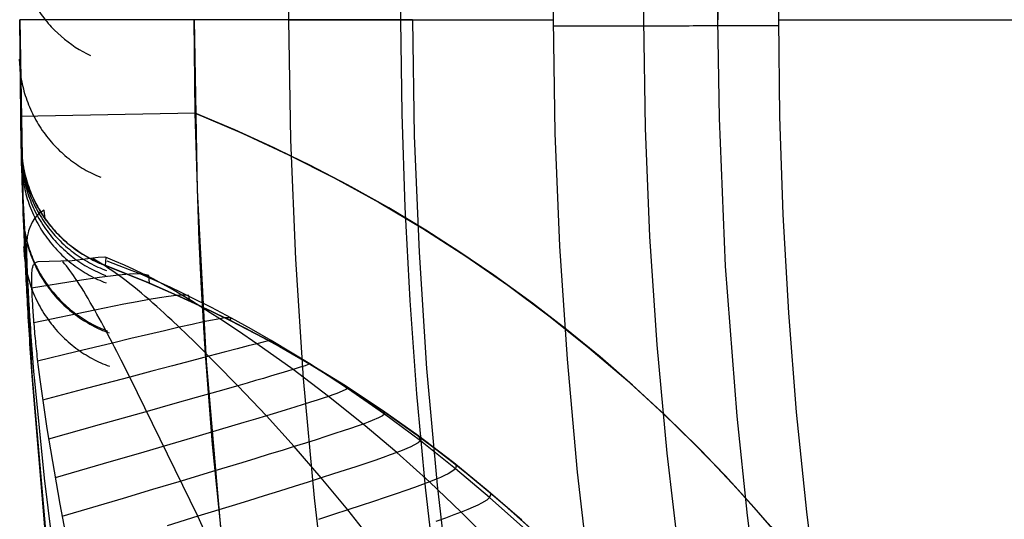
# Model space of a CAD drawing. Header units: millimetres. Extents: x -118 to 118, y -118 to 118.
# Tile 11 of 68: x -118 to -95, y -11 to 0. Entities that reach past the tile are written whole.
import ezdxf

# ---------------------------------------------------------------- set-up
doc = ezdxf.new("R2010")
doc.units = ezdxf.units.MM
doc.header["$MEASUREMENT"] = 0
doc.layers.add('Predefinito', color=5, linetype='Continuous')

msp = doc.modelspace()

# ---------------------------------------------------------------- linework, layer by layer
at = {"layer": 'Predefinito'}
for points in [[(-100.103, 0), (-100.078, 2.222), (-100.003, 4.463), (-99.877, 6.721), (-99.698, 8.995), (-99.465, 11.283), (-99.177, 13.584), (-98.833, 15.895), (-98.432, 18.215), (-97.972, 20.542), (-97.454, 22.874), (-96.876, 25.209), (-96.238, 27.544), (-95.54, 29.878), (-94.78, 32.208), (-93.959, 34.532), (-93.075, 36.847), (-91.798, 39.921)], [(-101.484, 1.823), (-101.5, 0)], [(-117.5, 0), (-117.464, -2.909)], [(-117.5, 0), (-117.43, -4.056), (-117.22, -8.106), (-116.87, -12.148), (-116.381, -16.174), (-115.754, -20.182), (-114.988, -24.165), (-114.086, -28.12), (-113.047, -32.041), (-111.874, -35.923), (-110.567, -39.764), (-109.129, -43.556), (-107.56, -47.297), (-105.864, -50.981), (-104.041, -54.605), (-102.094, -58.164)], [(-117.464, -2.909), (-117.5, 0)], [(-113.5, 0), (-113.432, -3.918), (-113.23, -7.83), (-112.892, -11.734), (-112.42, -15.624), (-111.813, -19.495), (-111.074, -23.342), (-110.202, -27.162), (-109.199, -30.95), (-108.065, -34.701), (-106.803, -38.41), (-105.414, -42.073), (-103.899, -45.687), (-102.26, -49.246), (-100.499, -52.746), (-98.619, -56.183), (-96.621, -59.554)], [(-113.48, -2.146), (-113.5, 0)], [(-113.5, 0), (-113.48, -2.146)], [(-108.5, 0), (-108.458, -2.664), (-108.35, -5.331), (-108.175, -8.001), (-107.933, -10.674), (-107.627, -13.33), (-107.256, -15.981), (-106.82, -18.626), (-106.319, -21.265), (-105.755, -23.888), (-105.129, -26.495), (-104.439, -29.087), (-103.687, -31.666), (-102.872, -34.227), (-101.997, -36.764), (-101.061, -39.278), (-100.065, -41.767), (-99.006, -44.24), (-97.889, -46.68), (-96.715, -49.087), (-95.483, -51.461), (-94.186, -53.817), (-92.835, -56.132), (-91.429, -58.406)], [(-108.5, 0), (-117.5, 0)], [(-91.161, -41.356), (-92.148, -39.108), (-93.075, -36.847), (-93.959, -34.532), (-94.78, -32.208), (-95.54, -29.878), (-96.238, -27.544), (-96.876, -25.209), (-97.454, -22.874), (-97.972, -20.542), (-98.432, -18.215), (-98.833, -15.895), (-99.177, -13.584), (-99.465, -11.283), (-99.698, -8.995), (-99.877, -6.721), (-100.003, -4.463), (-100.078, -2.222), (-100.103, 0)], [(-113.48, -2.146), (-117.479, -2.222)], [(-113.397, -4.83), (-113.48, -2.146)], [(-100.015, -11.944), (-100.671, -11.181), (-101.35, -10.437), (-102.049, -9.715), (-102.769, -9.013), (-103.509, -8.334), (-104.266, -7.679), (-105.041, -7.047), (-105.832, -6.439), (-106.638, -5.857), (-107.458, -5.3), (-108.29, -4.769), (-109.134, -4.265), (-109.987, -3.787), (-110.85, -3.336), (-111.721, -2.912), (-112.597, -2.516), (-113.48, -2.146)], [(-113.48, -2.146), (-112.401, -2.602), (-111.338, -3.095), (-110.293, -3.624), (-109.266, -4.188), (-108.26, -4.788), (-107.275, -5.421), (-106.312, -6.088), (-105.372, -6.788), (-104.457, -7.52), (-103.568, -8.282), (-102.705, -9.074), (-101.87, -9.896), (-101.064, -10.746), (-100.287, -11.623), (-99.541, -12.526), (-98.826, -13.454), (-98.143, -14.406), (-97.494, -15.381), (-96.878, -16.377), (-96.297, -17.394), (-95.751, -18.431), (-95.241, -19.485), (-94.767, -20.557)], [(-117.464, -2.909), (-117.462, -2.961), (-117.46, -3.014), (-117.456, -3.066), (-117.451, -3.119), (-117.446, -3.173), (-117.439, -3.226), (-117.432, -3.279), (-117.423, -3.333), (-117.414, -3.386), (-117.403, -3.44), (-117.392, -3.494), (-117.379, -3.547), (-117.365, -3.601), (-117.351, -3.654), (-117.335, -3.708), (-117.318, -3.761), (-117.301, -3.814), (-117.282, -3.867), (-117.262, -3.919), (-117.241, -3.971), (-117.219, -4.023), (-117.196, -4.075), (-117.172, -4.127), (-117.147, -4.178), (-117.121, -4.228), (-117.095, -4.278), (-117.067, -4.328), (-117.038, -4.377), (-117.008, -4.426), (-116.977, -4.474), (-116.946, -4.521), (-116.913, -4.568), (-116.88, -4.615), (-116.845, -4.66), (-116.81, -4.705), (-116.774, -4.75), (-116.737, -4.793), (-116.7, -4.836), (-116.661, -4.878), (-116.622, -4.919), (-116.582, -4.96), (-116.542, -4.999), (-116.501, -5.038), (-116.459, -5.076), (-116.416, -5.113), (-116.373, -5.149), (-116.33, -5.184), (-116.286, -5.219), (-116.241, -5.252), (-116.196, -5.285), (-116.15, -5.316), (-116.104, -5.347), (-116.058, -5.376), (-116.011, -5.405), (-115.964, -5.433), (-115.917, -5.46), (-115.869, -5.485), (-115.821, -5.51), (-115.773, -5.534), (-115.725, -5.557), (-115.676, -5.579), (-115.628, -5.6), (-115.579, -5.62), (-115.53, -5.639)], [(-115.53, -5.639), (-115.627, -5.6), (-115.722, -5.558), (-115.816, -5.513), (-115.909, -5.464), (-115.999, -5.412), (-116.088, -5.357), (-116.175, -5.299), (-116.26, -5.238), (-116.342, -5.174), (-116.423, -5.108), (-116.5, -5.038), (-116.576, -4.966), (-116.649, -4.891), (-116.719, -4.814), (-116.786, -4.734), (-116.851, -4.653), (-116.913, -4.568), (-116.972, -4.482), (-117.028, -4.394), (-117.08, -4.304), (-117.13, -4.212), (-117.176, -4.118), (-117.219, -4.023), (-117.259, -3.927), (-117.295, -3.829), (-117.328, -3.73), (-117.358, -3.63), (-117.383, -3.529), (-117.406, -3.427), (-117.425, -3.324), (-117.44, -3.221), (-117.452, -3.117), (-117.46, -3.013), (-117.464, -2.909)], [(-115.53, -5.639), (-114.722, -5.959), (-113.919, -6.305), (-113.121, -6.676), (-112.329, -7.073), (-111.546, -7.495), (-110.771, -7.942), (-110.007, -8.414), (-109.254, -8.911), (-108.513, -9.432), (-107.787, -9.977), (-107.075, -10.546), (-106.379, -11.136), (-105.699, -11.749)], [(-105.997, -11.476), (-106.762, -10.807), (-107.549, -10.163), (-108.357, -9.547), (-109.185, -8.958), (-110.033, -8.398), (-110.899, -7.866), (-111.783, -7.364), (-112.683, -6.892), (-113.599, -6.45), (-114.529, -6.04), (-115.472, -5.661), (-115.53, -5.639)], [(-115.53, -5.639), (-114.56, -6.026), (-113.605, -6.447), (-112.664, -6.901), (-111.74, -7.387), (-110.833, -7.905), (-109.945, -8.454), (-109.076, -9.033), (-108.228, -9.642), (-107.401, -10.28), (-106.597, -10.947), (-105.817, -11.64)]]:
    msp.add_lwpolyline(points, dxfattribs=at)
at = {"layer": 'Predefinito', "extrusion": (0, 1, 0)}
for points in [[(111.338, -161), (105.275, -143.679)], [(100.103, -141.252), (96.161, -142.681), (92.252, -144.021), (84.541, -146.445), (76.985, -148.547), (69.6, -150.35), (62.402, -151.876), (55.405, -153.149), (48.626, -154.191), (42.081, -155.026), (35.785, -155.677), (29.754, -156.166), (24.003, -156.517), (18.547, -156.753), (8.588, -156.969), (0, -157)], [(113.48, -99.999), (113.48, 0)], [(117.464, -99.999), (117.464, 0)]]:
    msp.add_lwpolyline(points, dxfattribs=at)
at = {"layer": 'Predefinito', "extrusion": (-0.002771, 0.999996, 0.001033)}
msp.add_lwpolyline([(105.275, -143.679), (105.242, -143.588), (105.206, -143.497), (105.168, -143.407), (105.128, -143.317), (105.085, -143.228), (105.041, -143.14), (104.993, -143.052), (104.944, -142.966), (104.892, -142.88), (104.838, -142.796), (104.781, -142.713), (104.723, -142.632), (104.662, -142.551), (104.6, -142.473), (104.535, -142.395), (104.469, -142.32), (104.4, -142.246), (104.33, -142.174), (104.258, -142.103), (104.184, -142.035), (104.109, -141.968), (104.032, -141.904), (103.954, -141.841), (103.874, -141.781), (103.793, -141.723), (103.711, -141.667), (103.628, -141.613), (103.544, -141.562), (103.459, -141.513), (103.373, -141.466), (103.286, -141.421), (103.198, -141.379), (103.11, -141.339), (103.02, -141.301), (102.929, -141.264), (102.837, -141.23), (102.744, -141.199), (102.649, -141.169), (102.554, -141.142), (102.457, -141.117), (102.36, -141.094), (102.262, -141.074), (102.163, -141.056), (102.064, -141.04), (101.964, -141.027), (101.864, -141.017), (101.764, -141.009), (101.663, -141.004), (101.562, -141.001), (101.462, -141), (101.361, -141.003), (101.261, -141.007), (101.16, -141.015), (101.061, -141.024), (100.961, -141.037), (100.863, -141.051), (100.764, -141.068), (100.667, -141.088), (100.57, -141.11), (100.475, -141.134), (100.38, -141.16), (100.286, -141.189), (100.194, -141.219), (100.102, -141.252)], dxfattribs=at)
at = {"layer": 'Predefinito', "extrusion": (1, 0, 0)}
msp.add_lwpolyline([(-2.146, -132), (-2.146, -99.999)], dxfattribs=at)
at = {"layer": 'Predefinito', "extrusion": (6.11542e-05, -0.002649, 0.999996)}
msp.add_lwpolyline([(-117.462, -3.011), (-117.46, -3.063), (-117.458, -3.116), (-117.454, -3.169), (-117.449, -3.223), (-117.444, -3.276), (-117.437, -3.33), (-117.43, -3.384), (-117.421, -3.438), (-117.412, -3.492), (-117.401, -3.545), (-117.39, -3.599), (-117.377, -3.653), (-117.363, -3.707), (-117.348, -3.761), (-117.333, -3.815), (-117.316, -3.868), (-117.298, -3.922), (-117.279, -3.975), (-117.259, -4.028), (-117.238, -4.081), (-117.216, -4.133), (-117.193, -4.185), (-117.169, -4.237), (-117.143, -4.288), (-117.117, -4.339), (-117.09, -4.389), (-117.062, -4.439), (-117.033, -4.489), (-117.002, -4.538), (-116.971, -4.586), (-116.939, -4.634), (-116.906, -4.681), (-116.873, -4.728), (-116.838, -4.774), (-116.802, -4.819), (-116.766, -4.863), (-116.729, -4.907), (-116.691, -4.95), (-116.652, -4.992), (-116.612, -5.034), (-116.572, -5.074), (-116.531, -5.114), (-116.49, -5.153), (-116.447, -5.191), (-116.404, -5.228), (-116.361, -5.264), (-116.317, -5.3), (-116.272, -5.334), (-116.227, -5.368), (-116.182, -5.4), (-116.136, -5.432), (-116.089, -5.462), (-116.042, -5.492), (-115.995, -5.52), (-115.948, -5.548), (-115.9, -5.575), (-115.852, -5.6), (-115.803, -5.625), (-115.755, -5.649), (-115.706, -5.672), (-115.657, -5.693), (-115.608, -5.714), (-115.559, -5.734), (-115.509, -5.753)], dxfattribs=at)
at = {"layer": 'Predefinito', "extrusion": (-0.000366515, 0.015745, 0.999876)}
msp.add_lwpolyline([(117.5, -1.83), (117.498, -1.727), (117.493, -1.623), (117.489, -1.57), (117.484, -1.518), (117.478, -1.465), (117.471, -1.413), (117.463, -1.36), (117.454, -1.307), (117.444, -1.254), (117.433, -1.201), (117.421, -1.148), (117.409, -1.095), (117.395, -1.043), (117.38, -0.99), (117.364, -0.938), (117.347, -0.885), (117.329, -0.833), (117.311, -0.781), (117.291, -0.73), (117.27, -0.678), (117.248, -0.627), (117.225, -0.576), (117.202, -0.526), (117.177, -0.476), (117.151, -0.426), (117.125, -0.377), (117.097, -0.329), (117.069, -0.28), (117.039, -0.233), (117.009, -0.186), (116.978, -0.139), (116.946, -0.093), (116.913, -0.048), (116.88, -0.003), (116.845, 0.041), (116.81, 0.084), (116.774, 0.127), (116.737, 0.168), (116.7, 0.21), (116.662, 0.25), (116.623, 0.29), (116.583, 0.328), (116.543, 0.366), (116.503, 0.403), (116.461, 0.44), (116.42, 0.475), (116.377, 0.51), (116.334, 0.544), (116.291, 0.576), (116.247, 0.608), (116.203, 0.639), (116.159, 0.67), (116.114, 0.699), (116.068, 0.727), (116.023, 0.755), (115.977, 0.781), (115.931, 0.807), (115.884, 0.831), (115.791, 0.878), (115.697, 0.921)], dxfattribs=at)
at = {"layer": 'Predefinito', "extrusion": (0.00036089, -0.015436, 0.999881)}
msp.add_lwpolyline([(-117.428, -4.432), (-117.427, -4.485), (-117.424, -4.538), (-117.42, -4.592), (-117.416, -4.646), (-117.41, -4.7), (-117.404, -4.754), (-117.396, -4.808), (-117.387, -4.862), (-117.378, -4.916), (-117.367, -4.971), (-117.355, -5.025), (-117.342, -5.079), (-117.328, -5.133), (-117.313, -5.188), (-117.297, -5.242), (-117.28, -5.296), (-117.262, -5.349), (-117.243, -5.403), (-117.223, -5.456), (-117.201, -5.509), (-117.179, -5.562), (-117.155, -5.614), (-117.131, -5.666), (-117.105, -5.718), (-117.079, -5.769), (-117.051, -5.82), (-117.023, -5.87), (-116.993, -5.92), (-116.963, -5.969), (-116.931, -6.018), (-116.899, -6.066), (-116.865, -6.113), (-116.831, -6.16), (-116.796, -6.206), (-116.76, -6.251), (-116.723, -6.296), (-116.685, -6.34), (-116.646, -6.383), (-116.607, -6.425), (-116.567, -6.467), (-116.526, -6.508), (-116.485, -6.547), (-116.442, -6.586), (-116.4, -6.624), (-116.356, -6.661), (-116.312, -6.698), (-116.268, -6.733), (-116.222, -6.767), (-116.177, -6.801), (-116.131, -6.833), (-116.084, -6.864), (-116.037, -6.895), (-115.99, -6.924), (-115.942, -6.953), (-115.894, -6.98), (-115.845, -7.007), (-115.797, -7.032), (-115.748, -7.057), (-115.699, -7.08), (-115.649, -7.103), (-115.6, -7.124), (-115.55, -7.145), (-115.501, -7.164), (-115.451, -7.183)], dxfattribs=at)
at = {"layer": 'Predefinito', "extrusion": (0.000541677, -0.022587, 0.999745)}
msp.add_lwpolyline([(-117.5, -2.388), (-117.5, -2.441), (-117.498, -2.494), (-117.496, -2.547), (-117.492, -2.601), (-117.488, -2.654), (-117.483, -2.708), (-117.477, -2.762), (-117.469, -2.817), (-117.461, -2.871), (-117.451, -2.925), (-117.441, -2.98), (-117.43, -3.034), (-117.417, -3.088), (-117.403, -3.143), (-117.389, -3.197), (-117.373, -3.251), (-117.356, -3.305), (-117.339, -3.359), (-117.32, -3.412), (-117.3, -3.465), (-117.279, -3.518), (-117.257, -3.571), (-117.234, -3.624), (-117.209, -3.676), (-117.184, -3.727), (-117.158, -3.778), (-117.131, -3.829), (-117.103, -3.879), (-117.074, -3.929), (-117.044, -3.978), (-117.012, -4.027), (-116.98, -4.075), (-116.948, -4.122), (-116.914, -4.169), (-116.879, -4.215), (-116.843, -4.261), (-116.807, -4.305), (-116.77, -4.349), (-116.732, -4.392), (-116.693, -4.435), (-116.654, -4.476), (-116.613, -4.517), (-116.572, -4.557), (-116.531, -4.596), (-116.488, -4.634), (-116.446, -4.671), (-116.402, -4.708), (-116.358, -4.743), (-116.314, -4.777), (-116.269, -4.811), (-116.223, -4.844), (-116.177, -4.875), (-116.131, -4.906), (-116.084, -4.935), (-116.037, -4.964), (-115.99, -4.992), (-115.942, -5.019), (-115.894, -5.044), (-115.846, -5.069), (-115.797, -5.093), (-115.749, -5.116), (-115.7, -5.137), (-115.651, -5.158), (-115.602, -5.178)], dxfattribs=at)
at = {"layer": 'Predefinito', "extrusion": (-0.000934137, 0.038765, 0.999248)}
msp.add_lwpolyline([(117.5, -4.642), (117.498, -4.544), (117.494, -4.445), (117.485, -4.345), (117.474, -4.245), (117.458, -4.145), (117.44, -4.044), (117.418, -3.944), (117.392, -3.844), (117.363, -3.744), (117.33, -3.645), (117.293, -3.547), (117.274, -3.499), (117.253, -3.45), (117.232, -3.402), (117.21, -3.355), (117.187, -3.307), (117.163, -3.26), (117.138, -3.214), (117.112, -3.167), (117.086, -3.122), (117.059, -3.076), (117.031, -3.031), (117.002, -2.987), (116.973, -2.943), (116.942, -2.9), (116.911, -2.858), (116.88, -2.815), (116.847, -2.774), (116.814, -2.733), (116.78, -2.693), (116.746, -2.653), (116.675, -2.576), (116.602, -2.502), (116.527, -2.43), (116.45, -2.362), (116.37, -2.296), (116.289, -2.234), (116.207, -2.175), (116.123, -2.119), (116.038, -2.066), (115.952, -2.017), (115.865, -1.971)], dxfattribs=at)
at = {"layer": 'Predefinito', "extrusion": (0.000364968, -0.014834, 0.99989)}
msp.add_lwpolyline([(-117.427, -4.406), (-117.425, -4.458), (-117.423, -4.511), (-117.419, -4.564), (-117.414, -4.617), (-117.409, -4.671), (-117.402, -4.724), (-117.395, -4.777), (-117.386, -4.831), (-117.377, -4.885), (-117.366, -4.938), (-117.355, -4.992), (-117.342, -5.046), (-117.328, -5.099), (-117.314, -5.153), (-117.298, -5.206), (-117.281, -5.26), (-117.263, -5.313), (-117.244, -5.366), (-117.224, -5.418), (-117.204, -5.471), (-117.182, -5.523), (-117.159, -5.575), (-117.135, -5.626), (-117.11, -5.677), (-117.084, -5.728), (-117.057, -5.778), (-117.029, -5.828), (-117, -5.877), (-116.97, -5.926), (-116.939, -5.974), (-116.907, -6.022), (-116.874, -6.069), (-116.841, -6.115), (-116.806, -6.161), (-116.771, -6.206), (-116.735, -6.25), (-116.698, -6.294), (-116.66, -6.337), (-116.622, -6.379), (-116.582, -6.42), (-116.542, -6.461), (-116.502, -6.5), (-116.46, -6.539), (-116.418, -6.577), (-116.376, -6.614), (-116.333, -6.65), (-116.289, -6.685), (-116.245, -6.72), (-116.2, -6.753), (-116.154, -6.786), (-116.109, -6.817), (-116.063, -6.848), (-116.016, -6.877), (-115.969, -6.906), (-115.922, -6.934), (-115.875, -6.96), (-115.827, -6.986), (-115.779, -7.011), (-115.73, -7.035), (-115.682, -7.058), (-115.633, -7.079), (-115.585, -7.1), (-115.536, -7.12), (-115.487, -7.139)], dxfattribs=at)
at = {"layer": 'Predefinito', "extrusion": (5.6251e-05, -0.002272, 0.999997)}
msp.add_lwpolyline([(-117.458, -3.136), (-117.457, -3.188), (-117.454, -3.241), (-117.45, -3.294), (-117.446, -3.347), (-117.44, -3.4), (-117.434, -3.453), (-117.426, -3.507), (-117.418, -3.56), (-117.408, -3.614), (-117.398, -3.667), (-117.386, -3.721), (-117.373, -3.775), (-117.36, -3.828), (-117.345, -3.882), (-117.329, -3.935), (-117.313, -3.988), (-117.295, -4.041), (-117.276, -4.094), (-117.256, -4.146), (-117.235, -4.199), (-117.214, -4.251), (-117.191, -4.303), (-117.167, -4.354), (-117.142, -4.405), (-117.116, -4.456), (-117.089, -4.506), (-117.061, -4.555), (-117.032, -4.605), (-117.002, -4.653), (-116.972, -4.701), (-116.94, -4.749), (-116.907, -4.796), (-116.874, -4.842), (-116.84, -4.888), (-116.804, -4.933), (-116.768, -4.977), (-116.732, -5.021), (-116.694, -5.063), (-116.656, -5.105), (-116.616, -5.147), (-116.577, -5.187), (-116.536, -5.227), (-116.495, -5.265), (-116.453, -5.303), (-116.411, -5.34), (-116.368, -5.377), (-116.324, -5.412), (-116.28, -5.446), (-116.235, -5.48), (-116.19, -5.512), (-116.145, -5.544), (-116.099, -5.574), (-116.052, -5.604), (-116.005, -5.633), (-115.958, -5.66), (-115.911, -5.687), (-115.863, -5.713), (-115.816, -5.738), (-115.767, -5.762), (-115.719, -5.784), (-115.671, -5.806), (-115.622, -5.827), (-115.573, -5.847), (-115.524, -5.866)], dxfattribs=at)
at = {"layer": 'Predefinito', "extrusion": (9.81913e-05, -0.003967, 0.999992)}
msp.add_lwpolyline([(-117.454, -3.306), (-117.452, -3.358), (-117.45, -3.411), (-117.446, -3.464), (-117.441, -3.517), (-117.436, -3.57), (-117.429, -3.623), (-117.422, -3.677), (-117.413, -3.73), (-117.404, -3.784), (-117.393, -3.837), (-117.382, -3.891), (-117.369, -3.945), (-117.356, -3.998), (-117.341, -4.052), (-117.325, -4.105), (-117.308, -4.158), (-117.291, -4.211), (-117.272, -4.264), (-117.252, -4.317), (-117.231, -4.369), (-117.209, -4.421), (-117.186, -4.473), (-117.162, -4.524), (-117.138, -4.575), (-117.112, -4.626), (-117.085, -4.676), (-117.057, -4.725), (-117.028, -4.775), (-116.998, -4.823), (-116.967, -4.871), (-116.936, -4.919), (-116.903, -4.966), (-116.87, -5.012), (-116.835, -5.058), (-116.8, -5.103), (-116.764, -5.147), (-116.727, -5.191), (-116.69, -5.233), (-116.651, -5.275), (-116.612, -5.317), (-116.572, -5.357), (-116.532, -5.397), (-116.491, -5.436), (-116.449, -5.473), (-116.406, -5.511), (-116.363, -5.547), (-116.32, -5.582), (-116.276, -5.616), (-116.231, -5.65), (-116.186, -5.682), (-116.14, -5.714), (-116.094, -5.744), (-116.048, -5.774), (-116.001, -5.803), (-115.954, -5.83), (-115.907, -5.857), (-115.859, -5.883), (-115.811, -5.908), (-115.763, -5.932), (-115.715, -5.955), (-115.666, -5.976), (-115.618, -5.997), (-115.569, -6.017), (-115.52, -6.036)], dxfattribs=at)
at = {"layer": 'Predefinito', "extrusion": (-0.001813, 0.070416, 0.997516)}
msp.add_lwpolyline([(117.5, -8.679), (117.499, -8.59), (117.495, -8.499), (117.488, -8.408), (117.478, -8.317), (117.466, -8.226), (117.45, -8.134), (117.432, -8.043), (117.41, -7.952), (117.386, -7.861), (117.359, -7.771), (117.329, -7.681), (117.296, -7.592), (117.26, -7.504), (117.222, -7.417), (117.18, -7.332), (117.136, -7.247), (117.089, -7.164), (117.04, -7.083), (116.988, -7.003), (116.934, -6.925), (116.877, -6.849), (116.818, -6.775), (116.757, -6.703), (116.694, -6.633), (116.629, -6.566), (116.563, -6.501), (116.494, -6.438), (116.424, -6.378), (116.353, -6.32), (116.281, -6.265), (116.207, -6.212), (116.132, -6.162)], dxfattribs=at)
at = {"layer": 'Predefinito', "extrusion": (-0.003294, 0.115395, 0.993314)}
msp.add_lwpolyline([(117.5, -14.627), (117.499, -14.551), (117.496, -14.474), (117.491, -14.397), (117.484, -14.32), (117.475, -14.242), (117.464, -14.165), (117.451, -14.088), (117.436, -14.01), (117.419, -13.933), (117.399, -13.857), (117.378, -13.78), (117.354, -13.704), (117.329, -13.629), (117.302, -13.554), (117.272, -13.48), (117.241, -13.407), (117.207, -13.335), (117.172, -13.263), (117.135, -13.193), (117.096, -13.123), (117.055, -13.055), (117.013, -12.988), (116.968, -12.923), (116.923, -12.858), (116.876, -12.795), (116.827, -12.734), (116.777, -12.674), (116.725, -12.615), (116.672, -12.558), (116.618, -12.503), (116.563, -12.45), (116.507, -12.398)], dxfattribs=at)
at = {"layer": 'Predefinito', "extrusion": (-0.006367, 0.19222, 0.981331)}
msp.add_lwpolyline([(117.5, -25.036), (117.499, -24.98), (117.498, -24.924), (117.495, -24.868), (117.492, -24.812), (117.487, -24.755), (117.481, -24.699), (117.474, -24.643), (117.466, -24.586), (117.457, -24.53), (117.447, -24.474), (117.436, -24.418), (117.423, -24.362), (117.41, -24.307), (117.395, -24.251), (117.38, -24.196), (117.363, -24.142), (117.346, -24.087), (117.327, -24.033), (117.308, -23.979), (117.287, -23.926), (117.265, -23.873), (117.243, -23.821), (117.219, -23.769), (117.194, -23.717), (117.169, -23.667), (117.143, -23.616), (117.115, -23.567), (117.087, -23.518), (117.058, -23.469), (117.028, -23.421), (116.998, -23.374), (116.966, -23.328)], dxfattribs=at)
at = {"layer": 'Predefinito', "extrusion": (-0.010026, 0.273716, 0.961758)}
msp.add_lwpolyline([(117.5, -36.124), (117.499, -36.04), (117.495, -35.955), (117.489, -35.87), (117.481, -35.786), (117.47, -35.701), (117.457, -35.617), (117.441, -35.533), (117.423, -35.45), (117.403, -35.367), (117.38, -35.285), (117.355, -35.203), (117.328, -35.123), (117.298, -35.043), (117.267, -34.964), (117.233, -34.887), (117.197, -34.81)], dxfattribs=at)
at = {"layer": 'Predefinito', "extrusion": (-0.013752, 0.352506, 0.935709)}
msp.add_lwpolyline([(117.5, -46.821), (117.499, -46.752), (117.497, -46.682), (117.493, -46.613), (117.487, -46.543), (117.48, -46.474), (117.471, -46.404), (117.46, -46.335), (117.448, -46.266), (117.434, -46.198), (117.419, -46.129), (117.402, -46.061), (117.384, -45.994), (117.364, -45.927), (117.342, -45.861), (117.319, -45.795), (117.294, -45.73)], dxfattribs=at)
at = {"layer": 'Predefinito', "extrusion": (-0.020393, 0.483455, 0.875132)}
msp.add_lwpolyline([(117.5, -64.608), (117.499, -64.551), (117.498, -64.493), (117.495, -64.436), (117.491, -64.378), (117.486, -64.32), (117.48, -64.263), (117.473, -64.205), (117.464, -64.148), (117.455, -64.091), (117.445, -64.034), (117.433, -63.977), (117.42, -63.921), (117.406, -63.865), (117.392, -63.809), (117.376, -63.754), (117.359, -63.699)], dxfattribs=at)
at = {"layer": 'Predefinito', "extrusion": (-0.030481, 0.654671, 0.755299)}
msp.add_lwpolyline([(117.5, -87.98), (117.498, -87.876), (117.493, -87.772), (117.484, -87.668), (117.471, -87.564), (117.455, -87.461), (117.435, -87.359), (117.412, -87.257), (117.385, -87.157)], dxfattribs=at)
at = {"layer": 'Predefinito', "extrusion": (0, 1, -2.27948e-08)}
msp.add_lwpolyline([(115.53, -100), (115.53, 0)], dxfattribs=at)
at = {"layer": 'Predefinito', "extrusion": (0.999997, 4.43344e-05, -0.002623)}
msp.add_lwpolyline([(-5.656, -100.303), (-5.46, -111.91)], dxfattribs=at)
at = {"layer": 'Predefinito', "extrusion": (-0.042628, 0.815993, 0.576488)}
msp.add_lwpolyline([(117.5, -110.171), (117.498, -110.069), (117.493, -109.966), (117.484, -109.864), (117.472, -109.762), (117.456, -109.66), (117.437, -109.559), (117.414, -109.459), (117.388, -109.36)], dxfattribs=at)
at = {"layer": 'Predefinito', "extrusion": (-0.054999, 0.932202, 0.357735)}
msp.add_lwpolyline([(117.5, -126.292), (117.5, -126.238), (117.498, -126.185), (117.496, -126.131), (117.492, -126.077), (117.488, -126.023), (117.483, -125.97), (117.476, -125.916), (117.469, -125.863), (117.461, -125.809), (117.452, -125.756), (117.442, -125.703), (117.431, -125.65), (117.419, -125.598), (117.406, -125.546), (117.392, -125.494), (117.377, -125.442)], dxfattribs=at)
at = {"layer": 'Predefinito', "extrusion": (-0.06053, 0.965724, 0.252415)}
msp.add_lwpolyline([(117.5, -130.992), (117.499, -130.936), (117.498, -130.88), (117.495, -130.823), (117.492, -130.767), (117.487, -130.711), (117.481, -130.655), (117.474, -130.599), (117.466, -130.543), (117.457, -130.487), (117.447, -130.431), (117.436, -130.376), (117.424, -130.32), (117.411, -130.266), (117.396, -130.211), (117.381, -130.157), (117.365, -130.103)], dxfattribs=at)
at = {"layer": 'Predefinito', "extrusion": (-0.065433, 0.984867, 0.160483)}
msp.add_lwpolyline([(117.5, -133.71), (117.499, -133.65), (117.498, -133.591), (117.495, -133.531), (117.491, -133.472), (117.485, -133.412), (117.479, -133.352), (117.471, -133.293), (117.462, -133.234), (117.452, -133.175), (117.441, -133.116), (117.428, -133.057), (117.415, -132.999), (117.4, -132.941), (117.384, -132.884), (117.367, -132.826), (117.349, -132.77)], dxfattribs=at)
at = {"layer": 'Predefinito', "extrusion": (-0.073583, 0.993773, 0.083675)}
msp.add_lwpolyline([(117.5, -135.083), (117.499, -135.015), (117.497, -134.946), (117.493, -134.877), (117.487, -134.808), (117.48, -134.739), (117.471, -134.67), (117.461, -134.601), (117.449, -134.533), (117.436, -134.465), (117.42, -134.397), (117.404, -134.33), (117.386, -134.263), (117.366, -134.197), (117.345, -134.131), (117.322, -134.066), (117.298, -134.001)], dxfattribs=at)
at = {"layer": 'Predefinito', "extrusion": (-0.305501, 0.947393, 0.095476)}
msp.add_lwpolyline([(102.853, -145.149), (102.819, -145.058), (102.783, -144.966), (102.744, -144.876), (102.703, -144.786), (102.659, -144.697), (102.613, -144.609), (102.565, -144.521), (102.515, -144.435), (102.462, -144.349), (102.407, -144.265), (102.35, -144.182), (102.291, -144.101), (102.23, -144.02), (102.167, -143.942), (102.102, -143.864), (102.034, -143.789), (101.965, -143.715), (101.895, -143.643), (101.822, -143.573), (101.748, -143.505), (101.672, -143.438), (101.595, -143.374), (101.516, -143.312), (101.437, -143.251), (101.355, -143.193), (101.273, -143.138), (101.189, -143.084), (101.105, -143.032), (101.02, -142.983), (100.933, -142.936), (100.846, -142.892), (100.759, -142.849), (100.67, -142.809), (100.58, -142.771), (100.489, -142.735), (100.397, -142.701), (100.303, -142.669), (100.208, -142.639), (100.113, -142.611), (100.016, -142.586), (99.919, -142.563), (99.82, -142.543), (99.721, -142.524), (99.622, -142.509), (99.522, -142.495), (99.421, -142.485), (99.32, -142.476), (99.219, -142.471), (99.118, -142.467), (99.017, -142.466), (98.916, -142.468), (98.815, -142.472), (98.714, -142.479), (98.614, -142.488), (98.514, -142.5), (98.414, -142.514), (98.315, -142.531), (98.217, -142.55), (98.12, -142.571), (98.023, -142.594), (97.927, -142.62), (97.833, -142.648), (97.739, -142.678), (97.647, -142.711)], dxfattribs=at)
at = {"layer": 'Predefinito', "extrusion": (-0.080977, 0.991535, 0.101491)}
msp.add_lwpolyline([(117.5, -134.939), (117.499, -134.86), (117.496, -134.779), (117.49, -134.699), (117.483, -134.619), (117.473, -134.539), (117.461, -134.46), (117.447, -134.38), (117.431, -134.301), (117.413, -134.222), (117.393, -134.144), (117.37, -134.067), (117.346, -133.99), (117.319, -133.914), (117.291, -133.839), (117.261, -133.765), (117.228, -133.692)], dxfattribs=at)
at = {"layer": 'Predefinito', "extrusion": (-0.088515, 0.991267, 0.097748)}
msp.add_lwpolyline([(117.5, -135.079), (117.499, -134.989), (117.495, -134.899), (117.488, -134.809), (117.478, -134.719), (117.466, -134.629), (117.451, -134.54), (117.433, -134.45), (117.413, -134.362), (117.39, -134.274), (117.364, -134.186), (117.336, -134.1), (117.305, -134.015), (117.271, -133.931), (117.236, -133.848), (117.197, -133.766), (117.157, -133.686)], dxfattribs=at)
at = {"layer": 'Predefinito', "extrusion": (-0.096091, 0.991245, 0.09055)}
msp.add_lwpolyline([(117.5, -135.252), (117.498, -135.153), (117.493, -135.053), (117.485, -134.954), (117.474, -134.855), (117.459, -134.755), (117.44, -134.657), (117.419, -134.559), (117.394, -134.461), (117.366, -134.365), (117.334, -134.269), (117.3, -134.175), (117.262, -134.082), (117.222, -133.99), (117.178, -133.9), (117.132, -133.812), (117.083, -133.726)], dxfattribs=at)
at = {"layer": 'Predefinito'}
for points in [[(-111.312, 2.728, -161), (-111.338, -0.012, -161)], [(-105.25, 2.579, -143.679), (-105.275, -0.012, -143.679)], [(-103.199, -0.008, -141.379), (-103.17, 2.468, -141.379)], [(-108.76, 2.13, -153.679), (-108.775, -0.012, -153.679)], [(-101.5, 0, -145), (-101.481, 2.229, -144.998)], [(-111.338, -0.012, -161), (-111.294, -2.752, -161), (-111.182, -5.491, -161), (-111.003, -8.227, -161), (-110.756, -10.96, -161), (-110.442, -13.686, -161), (-110.062, -16.406, -161), (-109.615, -19.116, -161), (-109.104, -21.815, -161), (-108.527, -24.502, -161), (-107.885, -27.175, -161), (-107.179, -29.832, -161), (-106.41, -32.472, -161), (-105.576, -35.092, -161), (-104.68, -37.692, -161), (-103.722, -40.269, -161), (-102.701, -42.823, -161), (-101.617, -45.353, -161), (-100.472, -47.856, -161), (-99.265, -50.33, -161), (-97.998, -52.773, -161), (-96.672, -55.183, -161), (-95.285, -57.559, -161)], [(-108.775, -0.012, -153.679), (-108.747, -2.155, -153.679), (-108.675, -4.297, -153.679), (-108.561, -6.439, -153.679), (-108.404, -8.578, -153.679), (-108.206, -10.715, -153.679), (-107.966, -12.848, -153.679), (-107.684, -14.977, -153.679), (-107.36, -17.101, -153.679), (-106.996, -19.218, -153.679), (-106.59, -21.328, -153.679), (-106.144, -23.431, -153.679), (-105.657, -25.525, -153.679), (-105.129, -27.609, -153.679), (-104.562, -29.683, -153.679), (-103.954, -31.746, -153.679)], [(-105.275, -0.012, -143.679), (-105.234, -2.604, -143.679), (-105.128, -5.196, -143.679), (-104.958, -7.785, -143.679), (-104.724, -10.371, -143.679), (-104.427, -12.951, -143.679), (-104.067, -15.524, -143.679), (-103.645, -18.088, -143.679), (-103.16, -20.642, -143.679), (-102.614, -23.184, -143.679), (-102.007, -25.713, -143.679), (-101.338, -28.227, -143.679), (-100.61, -30.725, -143.679), (-99.821, -33.204, -143.679)], [(-97.925, -31.993, -141.415), (-98.685, -29.58, -141.414), (-99.388, -27.155, -141.412), (-100.032, -24.719, -141.411), (-100.618, -22.274, -141.408), (-101.145, -19.82, -141.405), (-101.614, -17.36, -141.402), (-102.024, -14.892, -141.398), (-102.374, -12.417, -141.394), (-102.664, -9.937, -141.39), (-102.893, -7.453, -141.386), (-103.059, -4.968, -141.383), (-103.162, -2.484, -141.38), (-103.199, -0.008, -141.379)], [(-96.057, -32.579, -145.026), (-96.84, -30.166, -145.026), (-97.551, -27.777, -145.027), (-98.211, -25.352, -145.026), (-98.811, -22.912, -145.025), (-99.342, -20.508, -145.024), (-99.805, -18.15, -145.022), (-100.195, -15.896, -145.019), (-100.534, -13.635, -145.017), (-100.823, -11.367, -145.014), (-101.062, -9.092, -145.011), (-101.324, -5.653, -145.007), (-101.468, -2.258, -145.002), (-101.5, 0, -145)], [(-100.024, -11.934, -100), (-100.668, -11.185, -100), (-101.334, -10.454, -100), (-102.021, -9.743, -100), (-102.729, -9.052, -100), (-103.456, -8.382, -100), (-104.202, -7.733, -100), (-104.967, -7.106, -100), (-105.75, -6.501, -100), (-106.549, -5.919, -100), (-107.365, -5.361, -100), (-108.197, -4.827, -100), (-109.044, -4.317, -100), (-109.905, -3.832, -100), (-110.78, -3.372, -100), (-111.668, -2.937, -99.999), (-112.568, -2.528, -99.999), (-113.48, -2.146, -99.999)], [(-116.905, -11.81, -135.852), (-117.215, -8.176, -135.515), (-117.23, -7.962, -135.491), (-117.237, -7.855, -135.476), (-117.244, -7.749, -135.459), (-117.251, -7.642, -135.44), (-117.258, -7.537, -135.419), (-117.265, -7.431, -135.396), (-117.271, -7.326, -135.37), (-117.278, -7.222, -135.341), (-117.284, -7.119, -135.31), (-117.29, -7.016, -135.276), (-117.296, -6.915, -135.24), (-117.302, -6.815, -135.201), (-117.308, -6.716, -135.159), (-117.313, -6.619, -135.114), (-117.319, -6.522, -135.066), (-117.324, -6.428, -135.015), (-117.329, -6.334, -134.962), (-117.334, -6.242, -134.905), (-117.339, -6.152, -134.846), (-117.343, -6.063, -134.784), (-117.348, -5.977, -134.72), (-117.352, -5.892, -134.653), (-117.356, -5.81, -134.583), (-117.36, -5.729, -134.511), (-117.364, -5.651, -134.437), (-117.368, -5.574, -134.36), (-117.371, -5.5, -134.281), (-117.375, -5.428, -134.2), (-117.378, -5.358, -134.117), (-117.381, -5.291, -134.032), (-117.384, -5.226, -133.945), (-117.387, -5.163, -133.857), (-117.389, -5.102, -133.767), (-117.392, -5.044, -133.676), (-117.394, -4.988, -133.584), (-117.396, -4.935, -133.49), (-117.398, -4.884, -133.396), (-117.401, -4.834, -133.3), (-117.402, -4.787, -133.203), (-117.404, -4.741, -133.106), (-117.406, -4.697, -133.008), (-117.409, -4.614, -132.809), (-117.412, -4.537, -132.608), (-117.415, -4.465, -132.405), (-117.418, -4.397, -132.201), (-117.422, -4.272, -131.788), (-117.426, -4.16, -131.372), (-117.43, -4.058, -130.954), (-117.436, -3.877, -130.112), (-117.441, -3.72, -129.265), (-117.445, -3.583, -128.415), (-117.449, -3.461, -127.562), (-117.455, -3.256, -125.85), (-117.459, -3.095, -124.133), (-117.462, -2.969, -122.413), (-117.465, -2.873, -120.69), (-117.468, -2.754, -117.244), (-117.469, -2.712, -113.795), (-117.464, -2.909, -99.999)], [(-117.464, -2.909, -99.999), (-117.462, -2.964, -99.999), (-117.459, -3.019, -99.999), (-117.455, -3.075, -99.999), (-117.45, -3.13, -99.999), (-117.444, -3.185, -99.999), (-117.437, -3.24, -99.999), (-117.429, -3.295, -99.999), (-117.42, -3.35, -99.999), (-117.41, -3.404, -99.999), (-117.399, -3.459, -99.999), (-117.387, -3.513, -99.999), (-117.374, -3.567, -99.999), (-117.36, -3.62, -99.999), (-117.345, -3.673, -99.999), (-117.329, -3.727, -99.999), (-117.312, -3.779, -99.999), (-117.294, -3.832, -99.999), (-117.275, -3.884, -99.999), (-117.255, -3.936, -99.999), (-117.235, -3.987, -99.999), (-117.213, -4.038, -99.999), (-117.19, -4.089, -99.999), (-117.166, -4.139, -99.999), (-117.142, -4.189, -99.999), (-117.116, -4.238, -99.999), (-117.09, -4.287, -99.999), (-117.063, -4.335, -99.999), (-117.034, -4.383, -99.999), (-117.005, -4.43, -99.999), (-116.975, -4.477, -99.999), (-116.945, -4.523, -99.999), (-116.913, -4.568, -99.999), (-116.88, -4.613, -99.999), (-116.847, -4.658, -99.999), (-116.813, -4.701, -99.999), (-116.778, -4.745, -99.999), (-116.742, -4.787, -99.999), (-116.706, -4.829, -99.999), (-116.669, -4.87, -99.999), (-116.631, -4.91, -99.999), (-116.592, -4.95, -99.999), (-116.552, -4.989, -99.999), (-116.512, -5.027, -99.999), (-116.472, -5.064, -99.999), (-116.43, -5.101, -99.999), (-116.388, -5.137, -99.999), (-116.345, -5.172, -99.999), (-116.301, -5.206, -99.999), (-116.257, -5.24, -99.999), (-116.212, -5.273, -99.999), (-116.167, -5.305, -99.999), (-116.121, -5.336, -99.999), (-116.074, -5.366, -99.999), (-116.027, -5.395, -100), (-115.98, -5.424, -100), (-115.932, -5.451, -100), (-115.883, -5.478, -100), (-115.834, -5.504, -100), (-115.784, -5.529, -100), (-115.734, -5.553, -100), (-115.684, -5.576, -100), (-115.633, -5.598, -100), (-115.582, -5.619, -100), (-115.53, -5.639, -100)], [(-116.913, -4.568, -99.999), (-116.939, -4.367, -116.183), (-117.06, -4.443, -123.118), (-117.158, -4.557, -126.567), (-117.214, -4.643, -128.289), (-117.27, -4.763, -130.005), (-117.297, -4.842, -130.859), (-117.309, -4.89, -131.282), (-117.321, -4.946, -131.703), (-117.326, -4.978, -131.912), (-117.331, -5.013, -132.119), (-117.335, -5.053, -132.325), (-117.339, -5.098, -132.528), (-117.34, -5.122, -132.628), (-117.341, -5.149, -132.727), (-117.342, -5.177, -132.825), (-117.343, -5.207, -132.922), (-117.343, -5.24, -133.018), (-117.344, -5.275, -133.113), (-117.344, -5.313, -133.206), (-117.343, -5.353, -133.298), (-117.342, -5.396, -133.388), (-117.341, -5.442, -133.477), (-117.34, -5.491, -133.564), (-117.338, -5.543, -133.649), (-117.337, -5.597, -133.733), (-117.334, -5.655, -133.814), (-117.333, -5.684, -133.854), (-117.332, -5.715, -133.893), (-117.331, -5.745, -133.932), (-117.329, -5.777, -133.97), (-117.328, -5.809, -134.008), (-117.326, -5.842, -134.045), (-117.325, -5.875, -134.081), (-117.323, -5.909, -134.117), (-117.322, -5.944, -134.152), (-117.32, -5.979, -134.186), (-117.318, -6.015, -134.22), (-117.316, -6.052, -134.253), (-117.314, -6.089, -134.286), (-117.313, -6.126, -134.318), (-117.308, -6.203, -134.38), (-117.304, -6.283, -134.44), (-117.3, -6.364, -134.496), (-117.295, -6.448, -134.55), (-117.29, -6.532, -134.601), (-117.285, -6.619, -134.649), (-117.28, -6.706, -134.693), (-117.277, -6.75, -134.715), (-117.274, -6.795, -134.735), (-117.268, -6.886, -134.773), (-117.262, -6.978, -134.809), (-117.256, -7.072, -134.841), (-117.25, -7.167, -134.87), (-117.243, -7.264, -134.897), (-117.236, -7.362, -134.92), (-117.229, -7.462, -134.941), (-117.222, -7.561, -134.958), (-117.214, -7.661, -134.973), (-117.206, -7.762, -134.986), (-117.199, -7.863, -134.996), (-117.19, -7.965, -135.003), (-117.182, -8.069, -135.009), (-117.164, -8.279, -135.014), (-116.941, -10.513, -135.015), (-116.613, -13.169, -135.043)], [(-112.747, -13.05, -135), (-113.081, -9.742, -135), (-113.241, -7.664, -134.999), (-113.248, -7.561, -134.994), (-113.251, -7.509, -134.991), (-113.255, -7.457, -134.987), (-113.258, -7.405, -134.981), (-113.262, -7.354, -134.975), (-113.265, -7.302, -134.967), (-113.268, -7.251, -134.959), (-113.271, -7.2, -134.95), (-113.275, -7.149, -134.94), (-113.278, -7.099, -134.928), (-113.281, -7.048, -134.916), (-113.284, -6.998, -134.903), (-113.287, -6.948, -134.89), (-113.29, -6.899, -134.875), (-113.293, -6.849, -134.859), (-113.296, -6.8, -134.842), (-113.299, -6.751, -134.825), (-113.302, -6.703, -134.806), (-113.305, -6.655, -134.787), (-113.308, -6.607, -134.767), (-113.31, -6.56, -134.746), (-113.313, -6.513, -134.724), (-113.316, -6.466, -134.701), (-113.318, -6.42, -134.677), (-113.321, -6.374, -134.653), (-113.323, -6.329, -134.627), (-113.326, -6.284, -134.601), (-113.328, -6.24, -134.574), (-113.331, -6.196, -134.547), (-113.333, -6.152, -134.518), (-113.335, -6.109, -134.489), (-113.338, -6.067, -134.459), (-113.34, -6.025, -134.428), (-113.342, -5.984, -134.396), (-113.344, -5.943, -134.363), (-113.346, -5.902, -134.33), (-113.348, -5.863, -134.296), (-113.351, -5.824, -134.262), (-113.352, -5.785, -134.226), (-113.354, -5.747, -134.19), (-113.356, -5.71, -134.154), (-113.358, -5.674, -134.116), (-113.36, -5.638, -134.078), (-113.362, -5.603, -134.04), (-113.363, -5.568, -134.001), (-113.365, -5.535, -133.961), (-113.367, -5.502, -133.921), (-113.368, -5.47, -133.881), (-113.37, -5.438, -133.839), (-113.373, -5.378, -133.755), (-113.375, -5.32, -133.669), (-113.378, -5.265, -133.581), (-113.38, -5.213, -133.491), (-113.382, -5.164, -133.4), (-113.385, -5.119, -133.306), (-113.386, -5.076, -133.212), (-113.388, -5.037, -133.115), (-113.39, -5.002, -133.018), (-113.391, -4.969, -132.919), (-113.392, -4.94, -132.82), (-113.394, -4.914, -132.719), (-113.395, -4.892, -132.618), (-113.395, -4.873, -132.516), (-113.396, -4.857, -132.413), (-113.397, -4.845, -132.311), (-113.397, -4.837, -132.207), (-113.397, -4.831, -132.104), (-113.397, -4.83, -132)], [(-115.53, -5.639, -100), (-115.519, -5.453, -112.933), (-115.557, -5.443, -114.734), (-115.699, -5.451, -118.407), (-115.942, -5.486, -122.044), (-116.299, -5.531, -125.636), (-117.085, -5.555, -131.626), (-117.111, -5.561, -131.845), (-117.137, -5.572, -132.07), (-117.15, -5.579, -132.186), (-117.162, -5.59, -132.305), (-117.174, -5.602, -132.426), (-117.185, -5.618, -132.551), (-117.191, -5.628, -132.615), (-117.196, -5.639, -132.68), (-117.201, -5.652, -132.747), (-117.206, -5.666, -132.814), (-117.21, -5.683, -132.882), (-117.214, -5.701, -132.951), (-117.218, -5.721, -133.019), (-117.221, -5.744, -133.088), (-117.224, -5.769, -133.156), (-117.226, -5.796, -133.224), (-117.227, -5.811, -133.257), (-117.228, -5.826, -133.291), (-117.229, -5.842, -133.324), (-117.229, -5.859, -133.357), (-117.23, -5.876, -133.39), (-117.23, -5.893, -133.422), (-117.231, -5.911, -133.454), (-117.231, -5.929, -133.485), (-117.231, -5.967, -133.546), (-117.23, -6.007, -133.605), (-117.23, -6.048, -133.661), (-117.229, -6.089, -133.715), (-117.228, -6.132, -133.766), (-117.226, -6.176, -133.816), (-117.224, -6.221, -133.864), (-117.222, -6.267, -133.91), (-117.22, -6.313, -133.953), (-117.218, -6.361, -133.995), (-117.215, -6.409, -134.035), (-117.212, -6.457, -134.074), (-117.209, -6.507, -134.11), (-117.206, -6.558, -134.146), (-117.203, -6.609, -134.179), (-117.199, -6.661, -134.212), (-117.196, -6.713, -134.242), (-117.192, -6.766, -134.271), (-117.188, -6.818, -134.298), (-117.184, -6.871, -134.323), (-117.18, -6.925, -134.347), (-117.176, -6.979, -134.369), (-117.171, -7.034, -134.39), (-117.167, -7.089, -134.41), (-117.162, -7.144, -134.427), (-117.157, -7.199, -134.443), (-117.152, -7.255, -134.458), (-117.147, -7.311, -134.472), (-117.141, -7.368, -134.484), (-117.135, -7.426, -134.495), (-117.13, -7.485, -134.504), (-117.124, -7.544, -134.512), (-117.117, -7.603, -134.52), (-117.111, -7.663, -134.525), (-117.104, -7.723, -134.53), (-117.098, -7.783, -134.534), (-117.091, -7.843, -134.536), (-117.084, -7.903, -134.537), (-117.07, -8.02, -134.537), (-117.056, -8.135, -134.533), (-117.041, -8.247, -134.527), (-117.026, -8.359, -134.519), (-116.876, -9.376, -134.422), (-116.583, -11.11, -134.31), (-116.225, -12.997, -134.22)], [(-112.303, -13.852, -129.386), (-113.417, -11.385, -129.134), (-114.975, -8.194, -128.739), (-115.175, -7.803, -128.69), (-115.275, -7.608, -128.659), (-115.325, -7.511, -128.641), (-115.376, -7.414, -128.621), (-115.426, -7.318, -128.599), (-115.477, -7.221, -128.574), (-115.527, -7.126, -128.546), (-115.578, -7.03, -128.515), (-115.628, -6.936, -128.481), (-115.679, -6.843, -128.444), (-115.73, -6.75, -128.404), (-115.78, -6.659, -128.36), (-115.831, -6.569, -128.313), (-115.882, -6.481, -128.263), (-115.932, -6.394, -128.209), (-115.983, -6.309, -128.152), (-116.033, -6.225, -128.091), (-116.084, -6.144, -128.028), (-116.135, -6.064, -127.961), (-116.185, -5.987, -127.891), (-116.226, -5.926, -127.833), (-116.267, -5.866, -127.772), (-116.308, -5.808, -127.71), (-116.349, -5.752, -127.646), (-116.39, -5.698, -127.58), (-116.431, -5.645, -127.513), (-116.472, -5.594, -127.444), (-116.513, -5.545, -127.374)], [(-109.393, -11.987, -122.853), (-109.984, -11.241, -122.734), (-110.59, -10.507, -122.608), (-111.212, -9.788, -122.476), (-111.848, -9.083, -122.339), (-112.499, -8.392, -122.191), (-113.502, -7.382, -121.971), (-113.673, -7.217, -121.93), (-113.844, -7.053, -121.883), (-114.015, -6.891, -121.828), (-114.102, -6.81, -121.797), (-114.188, -6.731, -121.765), (-114.275, -6.651, -121.73), (-114.361, -6.573, -121.692), (-114.448, -6.496, -121.652), (-114.535, -6.419, -121.61), (-114.622, -6.344, -121.564), (-114.71, -6.27, -121.517), (-114.797, -6.197, -121.466), (-114.885, -6.126, -121.413), (-114.973, -6.056, -121.358), (-115.061, -5.988, -121.3), (-115.149, -5.922, -121.24), (-115.237, -5.857, -121.178), (-115.312, -5.803, -121.123), (-115.387, -5.751, -121.067), (-115.462, -5.701, -121.009), (-115.537, -5.652, -120.95), (-115.612, -5.604, -120.889), (-115.688, -5.558, -120.827), (-115.763, -5.513, -120.764), (-115.839, -5.471, -120.699)], [(-106.674, -12, -115.645), (-107.381, -11.289, -115.551), (-108.11, -10.597, -115.451), (-108.861, -9.923, -115.346), (-109.632, -9.27, -115.236), (-110.424, -8.636, -115.12), (-111.236, -8.022, -114.998), (-112.067, -7.429, -114.874), (-112.489, -7.14, -114.812), (-112.916, -6.857, -114.739), (-113.132, -6.718, -114.696), (-113.348, -6.58, -114.647), (-113.565, -6.446, -114.591), (-113.783, -6.315, -114.529), (-114.002, -6.187, -114.46), (-114.223, -6.064, -114.384), (-114.444, -5.945, -114.301), (-114.665, -5.831, -114.212), (-114.882, -5.726, -114.12), (-115.099, -5.627, -114.022), (-115.317, -5.534, -113.92), (-115.536, -5.447, -113.813)], [(-105.974, -11.639, -107.862), (-106.732, -10.955, -107.812), (-107.512, -10.294, -107.76), (-108.316, -9.657, -107.705), (-109.141, -9.044, -107.647), (-109.988, -8.456, -107.587), (-110.855, -7.893, -107.523), (-111.741, -7.357, -107.458), (-112.191, -7.098, -107.425), (-112.646, -6.847, -107.387), (-113.105, -6.602, -107.34), (-113.569, -6.367, -107.279), (-113.802, -6.253, -107.244), (-114.036, -6.142, -107.205), (-114.27, -6.035, -107.163), (-114.506, -5.931, -107.117), (-114.743, -5.83, -107.069), (-114.98, -5.733, -107.018), (-115.218, -5.64, -106.964), (-115.495, -5.538, -106.898)], [(-114.529, -6.04, -100), (-114.544, -5.868, -110.672), (-114.665, -5.831, -114.212), (-114.897, -5.828, -117.721), (-115.237, -5.857, -121.178), (-115.674, -5.912, -124.567), (-116.185, -5.987, -127.891), (-117.227, -6.153, -133.79)], [(-113.599, -6.45, -100), (-113.622, -6.325, -110.914), (-113.686, -6.315, -112.725), (-113.783, -6.315, -114.529), (-113.917, -6.325, -116.323), (-114.088, -6.347, -118.103), (-114.295, -6.378, -119.866), (-114.535, -6.419, -121.61), (-114.808, -6.469, -123.33), (-115.11, -6.526, -125.027), (-115.78, -6.659, -128.36), (-117.178, -6.947, -134.356)], [(-112.683, -6.892, -100), (-112.646, -6.847, -107.387), (-112.715, -6.833, -111.076), (-112.796, -6.839, -112.912), (-112.916, -6.857, -114.739), (-113.082, -6.888, -116.554), (-113.293, -6.931, -118.352), (-113.547, -6.986, -120.13), (-113.844, -7.053, -121.883), (-114.18, -7.131, -123.607), (-114.551, -7.218, -125.304), (-114.951, -7.313, -126.975), (-115.376, -7.414, -128.621), (-116.21, -7.615, -131.612), (-117.092, -7.828, -134.536)], [(-111.783, -7.364, -100), (-111.741, -7.357, -107.458), (-111.827, -7.371, -111.181), (-111.923, -7.394, -113.033), (-112.067, -7.429, -114.874), (-112.264, -7.479, -116.701), (-112.513, -7.544, -118.508), (-112.814, -7.623, -120.292), (-113.165, -7.715, -122.045), (-113.562, -7.82, -123.766), (-114, -7.936, -125.454), (-114.473, -8.061, -127.111), (-114.975, -8.194, -128.739), (-115.947, -8.452, -131.65), (-116.975, -8.725, -134.484)], [(-110.899, -7.866, -100), (-110.855, -7.893, -107.523), (-110.888, -7.909, -109.402), (-110.957, -7.934, -111.277), (-111.07, -7.97, -113.144), (-111.236, -8.022, -114.998), (-111.342, -8.054, -115.919), (-111.463, -8.09, -116.835), (-111.599, -8.131, -117.746), (-111.751, -8.175, -118.65), (-111.916, -8.224, -119.548), (-112.097, -8.276, -120.438), (-112.291, -8.332, -121.319), (-112.499, -8.392, -122.191), (-112.956, -8.522, -123.907), (-113.459, -8.665, -125.586), (-114.002, -8.819, -127.229), (-114.578, -8.981, -128.839), (-115.677, -9.29, -131.663), (-116.837, -9.616, -134.403)], [(-110.033, -8.398, -100), (-109.988, -8.456, -107.587), (-110.028, -8.482, -109.482), (-110.107, -8.519, -111.373), (-110.236, -8.569, -113.253), (-110.322, -8.6, -114.189), (-110.424, -8.636, -115.12), (-110.544, -8.676, -116.047), (-110.681, -8.721, -116.969), (-110.835, -8.77, -117.884), (-111.005, -8.824, -118.792), (-111.192, -8.882, -119.692), (-111.395, -8.945, -120.584), (-111.614, -9.012, -121.466), (-111.848, -9.083, -122.339), (-112.098, -9.158, -123.2), (-112.362, -9.237, -124.05), (-112.928, -9.405, -125.72), (-113.539, -9.586, -127.351), (-114.186, -9.776, -128.945), (-114.785, -9.951, -130.331), (-115.404, -10.132, -131.691), (-116.689, -10.505, -134.345)], [(-109.185, -8.958, -100), (-109.141, -9.044, -107.647), (-109.188, -9.08, -109.558), (-109.278, -9.128, -111.462), (-109.422, -9.19, -113.357), (-109.518, -9.227, -114.298), (-109.632, -9.27, -115.236), (-109.765, -9.317, -116.168), (-109.917, -9.37, -117.094), (-110.088, -9.428, -118.013), (-110.277, -9.49, -118.925), (-110.485, -9.558, -119.828), (-110.71, -9.63, -120.721), (-110.952, -9.707, -121.604), (-111.212, -9.788, -122.476), (-111.488, -9.874, -123.336), (-111.78, -9.965, -124.184), (-112.087, -10.059, -125.02), (-112.407, -10.157, -125.846), (-113.083, -10.362, -127.464), (-113.799, -10.577, -129.041), (-114.453, -10.774, -130.393), (-115.129, -10.976, -131.717), (-116.531, -11.393, -134.293)], [(-108.357, -9.547, -100), (-108.316, -9.657, -107.705), (-108.369, -9.702, -109.63), (-108.47, -9.758, -111.548), (-108.541, -9.793, -112.504), (-108.629, -9.831, -113.456), (-108.735, -9.875, -114.403), (-108.861, -9.923, -115.346), (-109.007, -9.978, -116.283), (-109.174, -10.037, -117.214), (-109.361, -10.103, -118.137), (-109.568, -10.173, -119.052), (-109.795, -10.249, -119.958), (-110.041, -10.33, -120.853), (-110.306, -10.416, -121.737), (-110.59, -10.507, -122.608), (-110.892, -10.603, -123.467), (-111.211, -10.704, -124.312), (-111.546, -10.809, -125.145), (-111.896, -10.918, -125.966), (-112.259, -11.03, -126.775), (-112.635, -11.146, -127.573), (-113.417, -11.385, -129.134), (-114.123, -11.601, -130.454)], [(-107.549, -10.163, -100), (-107.495, -10.219, -103.881), (-107.512, -10.294, -107.76), (-107.573, -10.346, -109.698), (-107.684, -10.412, -111.63), (-107.762, -10.45, -112.592), (-107.858, -10.494, -113.55), (-107.974, -10.543, -114.503), (-108.11, -10.597, -115.451), (-108.269, -10.657, -116.393), (-108.45, -10.723, -117.328), (-108.653, -10.795, -118.255), (-108.877, -10.873, -119.173), (-109.123, -10.957, -120.081), (-109.389, -11.046, -120.978), (-109.676, -11.141, -121.862), (-109.984, -11.241, -122.734), (-110.31, -11.346, -123.591), (-110.656, -11.456, -124.434)], [(-106.762, -10.807, -100), (-106.707, -10.869, -103.907), (-106.732, -10.955, -107.812), (-106.799, -11.013, -109.763), (-106.92, -11.086, -111.708), (-107.005, -11.129, -112.675), (-107.109, -11.177, -113.639), (-107.234, -11.23, -114.598), (-107.381, -11.289, -115.551), (-107.552, -11.355, -116.497), (-107.746, -11.427, -117.437), (-107.965, -11.505, -118.367)]]:
    msp.add_polyline3d(points, dxfattribs=at)

doc.saveas('drawing.dxf')
